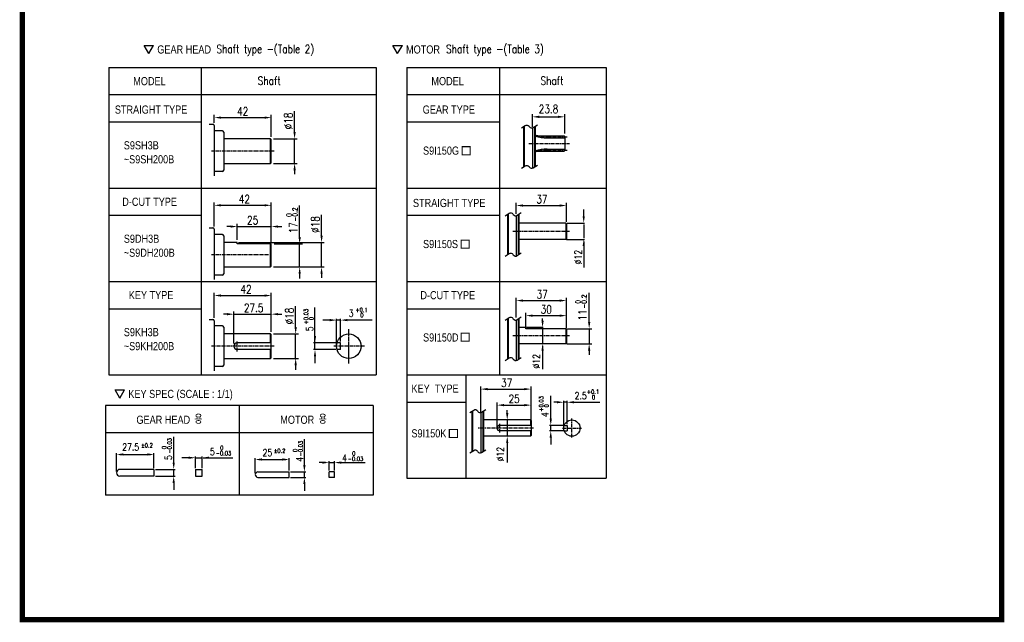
# Model space of a CAD drawing. Header units: millimetres. Extents: x -1 to 723, y 4 to 999.
# Tile 1 of 2: x -1 to 723, y 4 to 447. Entities that reach past the tile are written whole.
import ezdxf

# ---------------------------------------------------------------- set-up
doc = ezdxf.new("R2010")
doc.units = ezdxf.units.MM
doc.header["$LTSCALE"] = 2
doc.header["$MEASUREMENT"] = 0
doc.linetypes.add('CENTER', pattern=[2, 1.25, -0.25, 0.25, -0.25])
doc.layers.get('0').update_dxf_attribs({"linetype": 'CONTINUOUS'})
for name, color, linetype in [('1', 1, 'CENTER'), ('3', 3, 'CONTINUOUS'), ('4', 4, 'CONTINUOUS'), ('M4', 9, 'CONTINUOUS')]:
    doc.layers.add(name, color=color, linetype=linetype)
doc.styles.add('SAS_____', font='SAS_____', dxfattribs={"width": 0.8, "height": 5})
doc.styles.add('WHGTXT', font='SIMPLEX', dxfattribs={"width": 0.8, "height": 1.5, "bigfont": 'WHGTXT'})

msp = doc.modelspace()

# ---------------------------------------------------------------- linework, layer by layer
for p, q in [((90.55, 428.2), (97.47, 428.2)), ((94.01, 422.2), (90.55, 428.2)), ((94.01, 422.2), (97.47, 428.2)), ((273.44, 428.2), (280.37, 428.2)), ((276.91, 422.2), (273.44, 428.2)), ((276.91, 422.2), (280.37, 428.2)), ((64.47, 411.97), (64.47, 185.91)), ((64.47, 411.97), (261.19, 411.97)), ((261.19, 411.97), (261.19, 185.91)), ((283.69, 411.97), (283.69, 109.99)), ((283.69, 411.97), (430.31, 411.97)), ((430.31, 411.97), (430.31, 109.99)), ((64.47, 391.97), (261.19, 391.97)), ((148.02, 365.43), (142.02, 365.43)), ((369.48, 368.49), (369.48, 338.83)), ((375.98, 367.48), (375.98, 337.83)), ((377.98, 368.62), (377.98, 338.97)), ((183.52, 359.43), (149.02, 359.43)), ((183.52, 359.43), (184.02, 358.93)), ((184.02, 341.93), (184.02, 358.93)), ((377.98, 361.79), (399.28, 361.79)), ((399.78, 361.29), (399.28, 361.79)), ((399.78, 361.29), (399.78, 350.82)), ((377.98, 350.32), (399.28, 350.32)), ((399.28, 350.32), (399.78, 350.82)), ((149.02, 341.43), (183.52, 341.43)), ((183.52, 341.43), (184.02, 341.93)), ((148.02, 335.43), (142.02, 335.43)), ((366.1, 304.12), (366.1, 274.47)), ((357.6, 303.99), (357.6, 274.33)), ((364.1, 302.99), (364.1, 273.33)), ((400.6, 297.56), (366.1, 297.56)), ((400.6, 297.56), (401.1, 297.06)), ((401.1, 297.06), (401.1, 286.06)), ((148.02, 289.25), (142.02, 289.25)), ((159.02, 283.25), (149.02, 283.25)), ((159.02, 282.25), (159.02, 283.25)), ((400.6, 285.56), (366.1, 285.56)), ((400.6, 285.56), (401.1, 286.06)), ((184.02, 282.25), (159.02, 282.25)), ((184.02, 265.75), (184.02, 282.25)), ((149.02, 265.25), (183.52, 265.25)), ((183.52, 265.25), (184.02, 265.75)), ((148.02, 259.25), (142.02, 259.25)), ((357.6, 227.27), (357.6, 197.61)), ((364.1, 226.27), (364.1, 196.61)), ((366.1, 227.4), (366.1, 197.75)), ((148.02, 222.01), (142.02, 222.01)), ((371.1, 220.84), (366.1, 220.84)), ((371.1, 219.84), (371.1, 220.84)), ((401.1, 219.84), (371.1, 219.84)), ((401.1, 219.84), (401.1, 209.34)), ((183.52, 216.01), (149.02, 216.01)), ((183.52, 216.01), (184.02, 215.51)), ((184.02, 198.51), (184.02, 215.51)), ((184.02, 209.51), (159.02, 209.51)), ((184.02, 204.51), (159.02, 204.51)), ((235, 209.51), (232.35, 209.51)), ((235, 204.51), (232.35, 204.51)), ((235, 204.51), (235, 209.51)), ((400.6, 208.84), (366.1, 208.84)), ((400.6, 208.84), (401.1, 209.34)), ((149.02, 198.01), (183.52, 198.01)), ((183.52, 198.01), (184.02, 198.51)), ((148.02, 192.01), (142.02, 192.01)), ((64.47, 185.91), (261.19, 185.91)), ((72.71, 168.91), (69.24, 174.91)), ((69.24, 174.91), (76.17, 174.91)), ((72.71, 168.91), (76.17, 174.91)), ((258.87, 163.34), (62.15, 163.34)), ((62.15, 163.34), (62.15, 97.38)), ((258.87, 163.34), (258.87, 97.38)), ((340.04, 159.35), (340.04, 129.69)), ((331.54, 159.21), (331.54, 129.56)), ((338.04, 158.21), (338.04, 128.55)), ((374.54, 152.78), (340.04, 152.78)), ((374.54, 152.78), (375.04, 152.28)), ((375.04, 152.28), (375.04, 141.28)), ((375.04, 148.78), (352.04, 148.78)), ((399.36, 148.78), (401.52, 148.78)), ((401.52, 148.78), (401.52, 144.78)), ((258.87, 143.34), (62.15, 143.34)), ((374.54, 140.78), (340.04, 140.78)), ((375.04, 144.78), (352.04, 144.78)), ((374.54, 140.78), (375.04, 141.28)), ((399.36, 144.78), (401.52, 144.78)), ((97.75, 116.44), (72.75, 116.44)), ((97.75, 116.44), (97.75, 111.44)), ((128.28, 116.44), (128.28, 111.44)), ((128.28, 116.44), (133.28, 116.44)), ((133.28, 111.44), (133.28, 116.44)), ((97.75, 111.44), (72.75, 111.44)), ((128.28, 111.44), (133.28, 111.44)), ((197.23, 110.59), (197.23, 114.59)), ((226.47, 110.59), (226.47, 114.59)), ((230.47, 110.59), (230.47, 114.59)), ((283.69, 109.99), (430.31, 109.99)), ((258.87, 97.38), (62.15, 97.38))]:
    msp.add_line(p, q)
at = {"color": 7, "linetype": 'Continuous'}
for p, q in [((138.28, 370.18), (141.02, 370.18)), ((142.02, 369.18), (142.02, 332.34)), ((149.02, 364.43), (149.02, 336.43)), ((138.28, 294), (141.02, 294)), ((142.02, 293), (142.02, 256.16)), ((149.02, 288.25), (149.02, 260.25)), ((138.28, 226.76), (141.02, 226.76)), ((142.02, 225.76), (142.02, 188.92)), ((149.02, 221.01), (149.02, 193.01)), ((174.17, 114.59), (197.23, 114.59)), ((174.17, 110.59), (197.23, 110.59)), ((230.47, 114.59), (226.47, 114.59)), ((230.47, 110.59), (226.47, 110.59))]:
    msp.add_line(p, q, dxfattribs=at)
for centre, radius in [((241, 207.01), 9), ((405.02, 146.78), 6)]:
    msp.add_circle(centre, radius)
for centre in [(141.02, 369.18), (141.02, 293), (141.02, 225.76)]:
    msp.add_arc(centre, 1, 0, 90, dxfattribs=at)
for centre, radius, start, end in [((148.02, 364.43), 1, 0, 90), ((148.02, 364.43), 1, 0, 90), ((148.02, 336.43), 1, 270, 0), ((148.02, 288.25), 1, 0, 90), ((148.02, 288.25), 1, 0, 90), ((148.02, 260.25), 1, 270, 0), ((148.02, 221.01), 1, 0, 90), ((148.02, 221.01), 1, 0, 90), ((159.02, 207.01), 2.5, 90, 270), ((148.02, 193.01), 1, 270, 0), ((352.04, 146.78), 2, 90, 270), ((72.75, 113.94), 2.5, 90, 270)]:
    msp.add_arc(centre, radius, start, end)
at = {"color": 7}
msp.add_arc((174.23, 112.59), 2, 91.735, 268.265, dxfattribs=at)
at = {"layer": '1'}
for p, q in [((373.43, 356.05), (403.3, 356.05)), ((386.98, 360.99), (401.78, 360.99)), ((186.02, 350.43), (140.02, 350.43)), ((386.98, 351.12), (401.78, 351.12)), ((361.55, 291.56), (403.37, 291.56)), ((182.02, 274.25), (140.02, 274.25)), ((241, 194.41), (241, 219.61)), ((241, 195.51), (241, 218.51)), ((159.02, 203.01), (159.02, 211.01)), ((361.55, 214.84), (403.37, 214.84)), ((186.1, 207.01), (140.02, 207.01)), ((252.5, 207.01), (229.5, 207.01)), ((405.02, 139.78), (405.02, 153.78)), ((376.88, 146.78), (336.03, 146.78)), ((352.04, 143.58), (352.04, 149.98)), ((398.02, 146.78), (412.02, 146.78))]:
    msp.add_line(p, q, dxfattribs=at)
for centre, start, end in [((386.98, 392.01), 253.13674, 270), ((386.98, 320.09), 90, 106.86326)]:
    msp.add_arc(centre, 31.03, start, end, dxfattribs=at)
at = {"layer": '3'}
for p, q in [((132.47, 411.97), (132.47, 185.91)), ((351.69, 411.97), (351.69, 185.91)), ((283.69, 391.97), (430.31, 391.97)), ((64.47, 371.97), (132.47, 371.97)), ((283.69, 371.97), (351.69, 371.97)), ((183.52, 341.43), (183.52, 359.43)), ((386.98, 360.19), (399.78, 360.19)), ((386.98, 351.92), (399.78, 351.92)), ((64.47, 323.28), (261.19, 323.28)), ((283.69, 323.28), (430.31, 323.28)), ((64.47, 303.28), (132.47, 303.28)), ((283.69, 303.28), (351.69, 303.28)), ((401.55, 297.56), (414.24, 297.56)), ((401.1, 285.56), (414.24, 285.56)), ((183.52, 265.25), (183.52, 282.25)), ((64.47, 254.6), (261.19, 254.6)), ((283.69, 254.6), (430.31, 254.6)), ((64.47, 234.6), (132.47, 234.6)), ((283.69, 234.6), (351.69, 234.6)), ((383.99, 220.84), (371.6, 220.84)), ((183.52, 209.51), (183.52, 216.01)), ((183.52, 198.01), (183.52, 204.51)), ((283.69, 185.91), (430.31, 185.91)), ((327.07, 185.91), (327.07, 109.99)), ((160.51, 97.38), (160.51, 163.34)), ((283.69, 165.91), (327.07, 165.91))]:
    msp.add_line(p, q, dxfattribs=at)
at = {"layer": '3', "color": 3, "linetype": 'Continuous'}
for p, q in [((142.02, 371.18), (142.02, 377.08)), ((184.02, 360.93), (184.02, 377.08)), ((201.14, 364.43), (201.14, 379.83)), ((375.98, 368.19), (375.98, 377.65)), ((399.78, 363.29), (399.78, 377.65)), ((147.02, 375.08), (179.02, 375.08)), ((380.98, 375.65), (394.78, 375.65)), ((185.52, 359.43), (203.14, 359.43)), ((201.14, 341.43), (201.14, 359.43)), ((185.52, 341.43), (203.14, 341.43)), ((201.14, 336.43), (201.14, 333.48)), ((142.02, 295), (142.02, 312.6)), ((184.02, 282.77), (184.02, 312.6)), ((364.1, 304.3), (364.1, 312.43)), ((401.1, 298.56), (401.1, 312.43)), ((147.02, 310.6), (179.02, 310.6)), ((204.86, 287.25), (204.86, 310.45)), ((369.1, 310.43), (396.1, 310.43)), ((413.74, 302.56), (413.74, 307.55)), ((159.02, 285.25), (159.02, 296.98)), ((184.02, 284.25), (184.02, 296.98)), ((220.98, 288.25), (220.98, 303.65)), ((154.02, 294.98), (151.32, 294.98)), ((159.02, 294.98), (184.02, 294.98)), ((189.02, 294.98), (191.73, 294.98)), ((413.74, 296.56), (413.74, 286.56)), ((159.99, 283.25), (222.98, 283.25)), ((220.98, 265.25), (220.98, 283.25)), ((413.74, 284.06), (413.74, 264.93)), ((186.02, 282.25), (206.86, 282.25)), ((204.86, 265.25), (204.86, 282.25)), ((185.52, 265.25), (222.98, 265.25)), ((185.52, 265.25), (206.86, 265.25)), ((204.86, 260.25), (204.86, 256.75)), ((220.98, 260.25), (220.98, 257.21)), ((142.02, 227.76), (142.02, 246.25)), ((184.02, 217.51), (184.02, 246.25)), ((417.75, 224.84), (417.75, 246.33)), ((147.02, 244.25), (179.02, 244.25)), ((364.1, 228.09), (364.1, 242.54)), ((369.1, 240.54), (396.1, 240.54)), ((401.1, 220.45), (401.1, 242.54)), ((156.52, 208.99), (156.52, 232.55)), ((184.02, 217.51), (184.02, 232.55)), ((201.92, 221.01), (201.92, 236.41)), ((216.14, 210.18), (216.14, 235.37)), ((151.52, 230.55), (148.82, 230.55)), ((156.52, 230.55), (184.02, 230.55)), ((189.02, 230.55), (191.64, 230.55)), ((227, 226.19), (222, 226.19)), ((232, 208.01), (232, 227.19)), ((235, 226.19), (232, 226.19)), ((235, 210.51), (235, 227.19)), ((258.14, 226.19), (237.5, 226.19)), ((371.1, 221.34), (371.1, 231.48)), ((376.1, 229.48), (396.1, 229.48)), ((383.49, 225.84), (383.49, 227.36)), ((383.49, 220.84), (383.49, 208.84)), ((401.71, 219.84), (419.75, 219.84)), ((417.75, 219.84), (417.75, 208.84)), ((185.52, 216.01), (203.92, 216.01)), ((201.92, 198.01), (201.92, 216.01)), ((231.43, 209.51), (215.14, 209.51)), ((231.43, 204.51), (215.14, 204.51)), ((216.14, 204.51), (216.14, 209.51)), ((383.49, 207.34), (383.49, 190.23)), ((401.21, 208.84), (419.75, 208.84)), ((417.75, 203.84), (417.75, 200.73)), ((185.52, 198.01), (203.92, 198.01)), ((216.14, 199.51), (216.14, 194.51)), ((201.92, 193.01), (201.92, 189.64)), ((338.04, 158.79), (338.04, 177.46)), ((343.04, 175.46), (370.04, 175.46)), ((375.04, 152.4), (375.04, 177.46)), ((389.51, 151.28), (389.51, 170.4)), ((399.02, 147.78), (399.02, 166.81)), ((401.52, 149.78), (401.52, 166.81)), ((350.04, 147.78), (350.04, 165.68)), ((355.04, 163.68), (370.04, 163.68)), ((357.48, 157.78), (357.48, 159.96)), ((394.02, 165.81), (391.81, 165.81)), ((401.52, 165.81), (399.02, 165.81)), ((404.02, 165.81), (425.68, 165.81)), ((357.48, 152.78), (357.48, 140.78)), ((398.79, 148.78), (388.51, 148.78)), ((389.51, 144.78), (389.51, 148.78)), ((112.26, 118.94), (112.26, 140.47)), ((208.35, 117.09), (208.35, 138.73)), ((357.48, 138.28), (357.48, 121.4)), ((398.79, 144.78), (388.51, 144.78)), ((389.51, 139.78), (389.51, 134.78)), ((70.25, 114.94), (70.25, 128.41)), ((72.75, 127.41), (95.25, 127.41)), ((97.75, 117.44), (97.75, 128.41)), ((123.28, 125.01), (118.28, 125.01)), ((128.28, 117.44), (128.28, 126.01)), ((128.28, 125.01), (133.28, 125.01)), ((133.28, 117.44), (133.28, 126.01)), ((133.95, 125.01), (155.7, 125.01)), ((172.23, 113.59), (172.23, 124.72)), ((174.73, 123.72), (194.73, 123.72)), ((197.23, 115.59), (197.23, 124.72)), ((98.75, 116.44), (113.26, 116.44)), ((112.26, 111.44), (112.26, 116.44)), ((223.97, 121.43), (219.21, 121.43)), ((226.47, 115.59), (226.47, 122.43)), ((226.47, 121.43), (230.47, 121.43)), ((230.47, 115.59), (230.47, 122.43)), ((232.97, 121.43), (253.03, 121.43)), ((98.75, 111.44), (113.26, 111.44)), ((198.23, 114.59), (209.35, 114.59)), ((198.23, 110.59), (209.35, 110.59)), ((208.35, 110.59), (208.35, 114.59)), ((112.26, 106.44), (112.26, 101.44)), ((208.35, 105.59), (208.35, 100.59))]:
    msp.add_line(p, q, dxfattribs=at)
at = {"layer": '3'}
for points in [[(367.92, 367.45), (370.76, 369.34, -0.414115), (373.53, 368.79), (373.84, 368.32, 0.406905), (376.58, 367.74), (379.68, 369.7)], [(367.92, 337.79), (370.76, 339.68, -0.414115), (373.53, 339.13), (373.84, 338.66, 0.406905), (376.58, 338.08), (379.68, 340.04)], [(356.04, 302.95), (358.88, 304.84, -0.414115), (361.65, 304.29), (361.97, 303.82, 0.406905), (364.7, 303.24), (367.8, 305.2)], [(356.04, 273.29), (358.88, 275.19, -0.414115), (361.65, 274.63), (361.97, 274.17, 0.406905), (364.7, 273.58), (367.8, 275.55)], [(356.04, 226.23), (358.88, 228.12, -0.414115), (361.65, 227.57), (361.97, 227.1, 0.406905), (364.7, 226.52), (367.8, 228.48)], [(356.04, 196.57), (358.88, 198.47, -0.414115), (361.65, 197.91), (361.97, 197.44, 0.406905), (364.7, 196.86), (367.8, 198.82)], [(329.98, 158.17), (332.82, 160.07, -0.414115), (335.6, 159.51), (335.91, 159.04, 0.406905), (338.64, 158.46), (341.75, 160.42)], [(329.98, 128.52), (332.82, 130.41, -0.414115), (335.6, 129.86), (335.91, 129.39, 0.406905), (338.64, 128.81), (341.75, 130.77)]]:
    msp.add_lwpolyline(points, format="xyb", dxfattribs=at)
at = {"layer": '3', "const_width": 0.8}
for points in [[(324.28, 347.72), (330.28, 347.72), (330.28, 353.72), (324.28, 353.72)], [(323.59, 279.03), (329.59, 279.03), (329.59, 285.03), (323.59, 285.03)], [(323.59, 210.65), (329.59, 210.65), (329.59, 216.65), (323.59, 216.65)], [(314.94, 139.84), (320.94, 139.84), (320.94, 145.84), (314.94, 145.84)]]:
    msp.add_lwpolyline(points, close=True, dxfattribs=at)
at = {"layer": '3'}
for centre, start, end in [((386.98, 392.01), 253.57282, 270), ((386.98, 320.09), 90, 106.42718)]:
    msp.add_arc(centre, 31.83, start, end, dxfattribs=at)
at = {"layer": '3', "color": 3, "linetype": 'Continuous'}
for points in [[(380.98, 376.48), (380.98, 374.81), (375.98, 375.65)], [(394.78, 376.48), (394.78, 374.81), (399.78, 375.65)], [(147.02, 375.91), (147.02, 374.25), (142.02, 375.08)], [(179.02, 375.91), (179.02, 374.25), (184.02, 375.08)], [(200.3, 364.43), (201.97, 364.43), (201.14, 359.43)], [(200.3, 336.43), (201.97, 336.43), (201.14, 341.43)], [(147.02, 311.44), (147.02, 309.77), (142.02, 310.6)], [(179.02, 311.44), (179.02, 309.77), (184.02, 310.6)], [(369.1, 311.26), (369.1, 309.6), (364.1, 310.43)], [(396.1, 311.26), (396.1, 309.6), (401.1, 310.43)], [(412.91, 302.56), (414.57, 302.56), (413.74, 297.56)], [(154.02, 295.82), (154.02, 294.15), (159.02, 294.98)], [(189.02, 295.82), (189.02, 294.15), (184.02, 294.98)], [(204.03, 287.25), (205.7, 287.25), (204.86, 282.25)], [(220.15, 288.25), (221.81, 288.25), (220.98, 283.25)], [(412.91, 280.56), (414.57, 280.56), (413.74, 285.56)], [(204.03, 260.25), (205.7, 260.25), (204.86, 265.25)], [(220.15, 260.25), (221.81, 260.25), (220.98, 265.25)], [(147.02, 245.09), (147.02, 243.42), (142.02, 244.25)], [(179.02, 245.09), (179.02, 243.42), (184.02, 244.25)], [(369.1, 241.38), (369.1, 239.71), (364.1, 240.54)], [(396.1, 241.38), (396.1, 239.71), (401.1, 240.54)], [(151.52, 231.38), (151.52, 229.71), (156.52, 230.55)], [(189.02, 231.38), (189.02, 229.71), (184.02, 230.55)], [(227, 225.35), (227, 227.02), (232, 226.19)], [(240, 225.35), (240, 227.02), (235, 226.19)], [(376.1, 230.31), (376.1, 228.64), (371.1, 229.48)], [(382.65, 225.84), (384.32, 225.84), (383.49, 220.84)], [(396.1, 230.31), (396.1, 228.64), (401.1, 229.48)], [(416.92, 224.84), (418.59, 224.84), (417.75, 219.84)], [(201.09, 221.01), (202.76, 221.01), (201.92, 216.01)], [(215.3, 214.51), (216.97, 214.51), (216.14, 209.51)], [(215.3, 199.51), (216.97, 199.51), (216.14, 204.51)], [(382.65, 203.84), (384.32, 203.84), (383.49, 208.84)], [(416.92, 203.84), (418.59, 203.84), (417.75, 208.84)], [(201.09, 193.01), (202.76, 193.01), (201.92, 198.01)], [(343.04, 176.29), (343.04, 174.62), (338.04, 175.46)], [(370.04, 176.29), (370.04, 174.62), (375.04, 175.46)], [(394.02, 164.98), (394.02, 166.64), (399.02, 165.81)], [(406.52, 164.98), (406.52, 166.64), (401.52, 165.81)], [(355.04, 164.51), (355.04, 162.85), (350.04, 163.68)], [(370.04, 164.51), (370.04, 162.85), (375.04, 163.68)], [(356.64, 157.78), (358.31, 157.78), (357.48, 152.78)], [(390.34, 153.78), (388.67, 153.78), (389.51, 148.78)], [(356.64, 135.78), (358.31, 135.78), (357.48, 140.78)], [(390.34, 139.78), (388.67, 139.78), (389.51, 144.78)], [(75.25, 128.25), (75.25, 126.58), (70.25, 127.41)], [(92.75, 128.25), (92.75, 126.58), (97.75, 127.41)], [(123.28, 125.84), (123.28, 124.17), (128.28, 125.01)], [(138.28, 125.84), (138.28, 124.17), (133.28, 125.01)], [(177.23, 124.56), (177.23, 122.89), (172.23, 123.72)], [(192.23, 124.56), (192.23, 122.89), (197.23, 123.72)], [(111.42, 121.44), (113.09, 121.44), (112.26, 116.44)], [(207.51, 119.59), (209.18, 119.59), (208.35, 114.59)], [(221.47, 120.6), (221.47, 122.26), (226.47, 121.43)], [(235.47, 120.6), (235.47, 122.26), (230.47, 121.43)], [(111.42, 106.44), (113.09, 106.44), (112.26, 111.44)], [(207.51, 105.59), (209.18, 105.59), (208.35, 110.59)]]:
    msp.add_solid(points, dxfattribs=at)
at = {"layer": '4'}
for p, q in [((369.98, 368.82), (369.98, 339.16)), ((377.48, 368.31), (377.48, 338.65)), ((358.1, 304.32), (358.1, 274.67)), ((365.6, 303.81), (365.6, 274.15)), ((400.6, 297.56), (400.6, 285.56)), ((358.1, 227.6), (358.1, 197.95)), ((365.6, 227.09), (365.6, 197.43)), ((400.6, 219.84), (400.6, 208.84)), ((332.04, 159.55), (332.04, 129.89)), ((339.54, 159.03), (339.54, 129.38)), ((374.54, 152.78), (374.54, 148.78)), ((374.54, 144.78), (374.54, 140.78))]:
    msp.add_line(p, q, dxfattribs=at)
at = {"layer": 'M4', "const_width": 4}
msp.add_lwpolyline([(721, 270), (721, 6), (1, 6), (1, 965.66), (721, 965.66), (721, 270)], dxfattribs=at)

# ---------------------------------------------------------------- texts
at = {"layer": '3', "width": 0.8}
for s, style, p in [('GEAR HEAD ', 'SAS_____', (100.2, 422.2)), ('Shaft type -(Table 2)', 'WHGTXT', (143.73, 422.51)), ('MOTOR', 'SAS_____', (283.1, 422.2)), ('Shaft type -(Table 3)', 'WHGTXT', (312.56, 422.51)), ('Shaft', 'WHGTXT', (174.07, 399.21)), ('Shaft', 'WHGTXT', (382.01, 399.21)), ('MODEL ', 'SAS_____', (82.51, 398.91)), ('MODEL ', 'SAS_____', (301.73, 398.91)), ('STRAIGHT TYPE', 'SAS_____', (68.98, 377.99)), ('GEAR TYPE', 'SAS_____', (295.36, 377.99)), ('S9SH3B', 'SAS_____', (75.55, 351.72)), ('~S9SH200B', 'SAS_____', (75.55, 341.44)), ('S9I150G', 'SAS_____', (295.59, 347.82)), ('D-CUT TYPE', 'SAS_____', (74.42, 310.2)), ('STRAIGHT TYPE', 'SAS_____', (288.19, 309.31)), ('S9DH3B', 'SAS_____', (75.55, 283.04)), ('S9I150S', 'SAS_____', (295.59, 279.14)), ('~S9DH200B', 'SAS_____', (75.55, 272.76)), ('KEY TYPE', 'SAS_____', (79.23, 241.6)), ('D-CUT TYPE', 'SAS_____', (293.64, 241.52)), ('S9KH3B', 'SAS_____', (75.55, 214.36)), ('~S9KH200B', 'SAS_____', (75.55, 204.07)), ('S9I150D', 'SAS_____', (295.59, 210.45)), ('KEY SPEC (SCALE : 1/1)', 'SAS_____', (78.9, 168.91)), ('KEY  TYPE', 'SAS_____', (287.1, 172.83)), ('GEAR HEAD', 'SAS_____', (84.85, 149.95)), ('용', 'WHGTXT', (127.33, 150.04)), ('MOTOR', 'SAS_____', (190.61, 149.95)), ('용', 'WHGTXT', (218.75, 150.04)), ('S9I150K', 'SAS_____', (287.05, 139.95))]:
    msp.add_text(s, height=6, dxfattribs=dict(at, style=style)).set_placement(p)
at = {"layer": '3', "color": 3, "attachment_point": 5, "style": 'WHGTXT'}
for s, insert, char_height in [('{23.8}', (387.83, 381.43), 6), ('42', (162.97, 379.68), 6), ('42', (164.22, 315.2), 6), ('{37}', (382.99, 315.03), 6), ('{25}', (170.27, 299.58), 6), ('42', (165.46, 248.85), 6), ('{37}', (383.18, 245.14), 6), ('{27.5}', (171.05, 235.15), 6), ('{3}', (242.74, 231.16), 5.2), ('{+0.1}', (250.34, 233.66), 3.12), ('{0}', (250.63, 229.8), 3.12), ('{30}', (386.16, 234.08), 6), ('{37}', (357.12, 180.06), 6), ('{2.5}', (411.51, 170.64), 5.2), ('{+0.1}', (420.55, 173.54), 3.12), ('{25}', (362.58, 168.28), 6), ('{0}', (420.95, 169.43), 3.12), ('\\A1;27.5', (80.61, 132.81), 5.2), ('{%%P0.2}', (92.61, 134.09), 3.12), ('\\A1;5', (140.74, 129.42), 5.2), ('{-0.03}', (148.88, 128.32), 3.12), ('{0}', (147.57, 132.24), 3.12), ('\\A1;25', (181.13, 128.72), 5.2), ('{%%P0.2}', (190.12, 130.1), 3.12), ('\\A1;4', (237.91, 124.86), 5.2), ('{-0.03}', (245.95, 124.22), 3.12), ('{0}', (244.65, 128.14), 3.12)]:
    msp.add_mtext(s, dxfattribs=dict(at, insert=insert, char_height=char_height))
at = {"layer": '3', "color": 3, "attachment_point": 5, "rotation": 90, "style": 'WHGTXT'}
for s, insert, char_height in [('{%%c18}', (196.54, 372.63), 6), ('{0}', (197.01, 303.43), 3.6), ('{-0.2}', (201.45, 303.84), 3.6), ('{17}', (200.26, 294.07), 6), ('{%%c18}', (216.38, 296.45), 6), ('{%%c12}', (409.64, 272.49), 5.2), ('{0}', (409.49, 239.61), 3.6), ('{-0.2}', (414.04, 239.86), 3.6), ('{%%c18}', (197.32, 229.21), 6), ('{+0.03}', (209.53, 228.77), 3.12), ('{11}', (412.89, 229.95), 6), ('{0}', (213.44, 227.37), 3.12), ('{5}', (212.14, 219.75), 5.2), ('{%%c12}', (378.83, 195.87), 5.2), ('{+0.03}', (382.45, 164.58), 3.12), ('{0}', (386.37, 163.15), 3.12), ('{4}', (385.21, 156.69), 5.2), ('{-0.03}', (109.14, 133.78), 3.12), ('{0}', (105.22, 132.47), 3.12), ('{0}', (201.58, 130.41), 3.12), ('{-0.03}', (205.5, 131.72), 3.12), ('{%%c12}', (352.5, 127.58), 5.2), ('\\A1;5', (108.27, 125.12), 5.2), ('\\A1;4', (204.79, 123.84), 5.2)]:
    msp.add_mtext(s, dxfattribs=dict(at, insert=insert, char_height=char_height))

doc.saveas('drawing.dxf')
